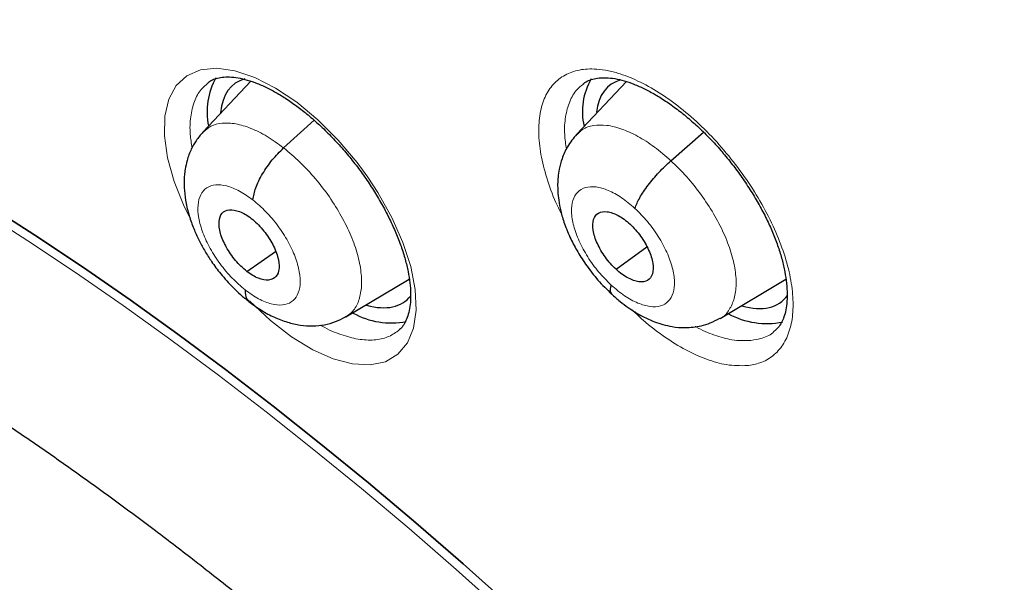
# Model space of a CAD drawing. Header units: millimetres. Extents: x 8 to 2230, y 12 to 2204.
# Tile 143 of 163: x 2051.73 to 2062.43, y 856.56 to 862.68. Entities that reach past the tile are written whole.
import ezdxf

# ---------------------------------------------------------------- set-up
doc = ezdxf.new("R2010")
doc.units = ezdxf.units.MM

msp = doc.modelspace()

# ---------------------------------------------------------------- linework, layer by layer
at = {"color": 7, "linetype": 'Continuous', "lineweight": 30}
for p, q in [((2054.242, 862.008), (2053.721, 861.457)), ((2058.325, 862.004), (2057.785, 861.433)), ((2054.597, 861.284), (2054.929, 861.585)), ((2058.809, 861.145), (2059.164, 861.455)), ((2054.197, 859.942), (2054.508, 860.159)), ((2058.212, 859.965), (2058.547, 860.209)), ((2055.275, 859.447), (2055.964, 859.858)), ((2059.343, 859.43), (2060.059, 859.857)), ((2055.272, 859.45), (2055.261, 859.442))]:
    msp.add_line(p, q, dxfattribs=at)
at = {"color": 252, "linetype": 'Continuous', "lineweight": 0, "flags": 128}
for points in [[(2053.576, 860.528), (2053.515, 860.649), (2053.407, 860.918), (2053.334, 861.175), (2053.3, 861.415), (2053.305, 861.63), (2053.348, 861.814), (2053.429, 861.962), (2053.545, 862.069), (2053.693, 862.133), (2053.869, 862.151), (2054.067, 862.123), (2054.283, 862.05), (2054.51, 861.935), (2054.74, 861.78), (2054.969, 861.589), (2055.189, 861.369), (2055.395, 861.125), (2055.513, 860.965), (2055.621, 860.799), (2055.773, 860.528), (2055.894, 860.257), (2055.98, 859.994), (2056.029, 859.747), (2056.039, 859.522), (2056.011, 859.325), (2055.943, 859.164), (2055.84, 859.041), (2055.704, 858.961), (2055.538, 858.925), (2055.347, 858.936), (2055.137, 858.991), (2054.914, 859.091), (2054.684, 859.232), (2054.454, 859.41), (2054.23, 859.62), (2054.23, 859.62)], [(2051.3, 860.604), (2051.815, 860.274), (2052.333, 859.929), (2052.851, 859.57), (2053.37, 859.198), (2053.889, 858.813), (2054.408, 858.415), (2054.927, 858.004), (2055.445, 857.582), (2055.961, 857.147), (2056.475, 856.701), (2056.987, 856.244), (2057.497, 855.775), (2058.003, 855.297), (2058.506, 854.808), (2059.005, 854.31), (2059.5, 853.803), (2059.991, 853.287), (2060.476, 852.762), (2060.956, 852.229), (2061.429, 851.689), (2061.897, 851.142), (2062.358, 850.588), (2062.813, 850.027)]]:
    msp.add_lwpolyline(points, dxfattribs=at)
at = {"color": 7, "linetype": 'Continuous', "lineweight": 30, "flags": 128}
for points in [[(2051.375, 860.666), (2051.891, 860.335), (2052.408, 859.991), (2052.927, 859.632), (2053.446, 859.26), (2053.965, 858.875), (2054.484, 858.477), (2055.003, 858.066), (2055.52, 857.643), (2056.036, 857.209), (2056.551, 856.763), (2057.063, 856.305), (2057.572, 855.837), (2058.079, 855.359), (2058.582, 854.87), (2059.081, 854.372), (2059.576, 853.864), (2060.066, 853.348), (2060.552, 852.824), (2061.031, 852.291), (2061.505, 851.751), (2061.973, 851.203), (2062.434, 850.649), (2062.889, 850.089)], [(2062.889, 850.089), (2062.434, 850.649), (2061.973, 851.203), (2061.505, 851.751), (2061.031, 852.291), (2060.552, 852.824), (2060.066, 853.348), (2059.576, 853.864), (2059.081, 854.372), (2058.582, 854.87), (2058.079, 855.359), (2057.572, 855.837), (2057.063, 856.305), (2056.551, 856.763), (2056.036, 857.209), (2055.52, 857.643), (2055.003, 858.066), (2054.484, 858.477), (2053.965, 858.875), (2053.446, 859.26), (2052.927, 859.632), (2052.408, 859.991), (2051.891, 860.335), (2051.375, 860.666)]]:
    msp.add_lwpolyline(points, dxfattribs=at)
at = {"color": 7, "linetype": 'Continuous', "lineweight": 30}
for centre, radius, start, end in [((2054.503, 861.681), 0.739, 150.2933, 192.3022), ((2058.56, 861.677), 0.714, 149.8935, 192.8532), ((2055.765, 860.231), 0.849, 240.8042, 281.2323), ((2059.852, 860.249), 0.874, 241.5047, 281.2471)]:
    msp.add_arc(centre, radius, start, end, dxfattribs=at)
for centre, major_axis, ratio, start_param, end_param in [((2054.99, 860.798), (-0.937, 1.175), 0.458087, 6.086402, 6.737689), ((2059.076, 860.788), (-0.937, 1.173), 0.458667, 6.086199, 6.716995), ((2054.99, 860.798), (-0.937, 1.175), 0.458087, 2.582288, 3.247805), ((2059.076, 860.788), (-0.937, 1.173), 0.458667, 2.578288, 3.27351)]:
    msp.add_ellipse(centre, major_axis=major_axis, ratio=ratio, start_param=start_param, end_param=end_param, dxfattribs=at)
for points, knots in [([(2091.276, 812.468), (2091.352, 812.528), (2091.502, 812.645), (2091.705, 812.812), (2091.885, 812.965), (2092.042, 813.104), (2092.188, 813.238), (2092.321, 813.363), (2092.441, 813.48), (2092.551, 813.59), (2092.662, 813.704), (2092.779, 813.827), (2092.894, 813.952), (2093.001, 814.072), (2093.099, 814.184), (2093.186, 814.287), (2093.287, 814.409), (2093.4, 814.548), (2093.526, 814.711), (2093.649, 814.875), (2093.771, 815.044), (2093.892, 815.217), (2094.011, 815.395), (2094.127, 815.575), (2094.24, 815.757), (2094.349, 815.941), (2094.46, 816.134), (2094.574, 816.343), (2094.696, 816.575), (2094.824, 816.835), (2094.97, 817.145), (2095.122, 817.496), (2095.273, 817.872), (2095.406, 818.233), (2095.521, 818.574), (2095.62, 818.888), (2095.686, 819.115), (2095.729, 819.269), (2095.757, 819.368), (2095.789, 819.488), (2095.825, 819.631), (2095.91, 819.976), (2096.028, 820.513), (2096.139, 821.146), (2096.215, 821.669), (2096.266, 822.082), (2096.308, 822.485), (2096.342, 822.879), (2096.367, 823.258), (2096.386, 823.613), (2096.398, 823.936), (2096.406, 824.224), (2096.409, 824.477), (2096.411, 824.692), (2096.41, 824.87), (2096.409, 824.998), (2096.408, 825.083), (2096.408, 825.142), (2096.406, 825.211), (2096.405, 825.304), (2096.402, 825.428), (2096.398, 825.582), (2096.392, 825.76), (2096.381, 826.036), (2096.362, 826.412), (2096.329, 826.899), (2096.286, 827.425), (2096.23, 827.991), (2096.16, 828.586), (2096.064, 829.307), (2095.935, 830.135), (2095.767, 831.063), (2095.589, 831.937), (2095.406, 832.757), (2095.22, 833.522), (2095.028, 834.264), (2094.83, 834.982), (2094.625, 835.685), (2094.371, 836.513), (2094.055, 837.486), (2093.661, 838.619), (2093.227, 839.789), (2092.752, 840.996), (2092.273, 842.149), (2091.796, 843.24), (2091.33, 844.265), (2090.836, 845.308), (2090.322, 846.354), (2089.749, 847.478), (2089.121, 848.665), (2088.436, 849.908), (2087.749, 851.11), (2087.062, 852.269), (2086.426, 853.31), (2085.843, 854.237), (2085.315, 855.058), (2084.778, 855.874), (2084.22, 856.705), (2083.615, 857.586), (2082.957, 858.521), (2082.243, 859.509), (2081.485, 860.532), (2080.682, 861.588), (2079.831, 862.676), (2079.035, 863.665), (2078.304, 864.552), (2077.649, 865.331), (2076.971, 866.121), (2076.271, 866.92), (2075.557, 867.717), (2074.843, 868.497), (2074.085, 869.308), (2073.293, 870.136), (2072.472, 870.973), (2071.689, 871.753), (2070.946, 872.476), (2070.244, 873.145), (2069.584, 873.761), (2069.039, 874.26), (2068.599, 874.657), (2068.26, 874.959), (2067.949, 875.234), (2067.674, 875.475), (2067.46, 875.661), (2067.3, 875.799), (2067.182, 875.9), (2067.058, 876.007), (2066.905, 876.138), (2066.708, 876.305), (2066.474, 876.502), (2066.207, 876.726), (2065.908, 876.973), (2065.577, 877.245), (2065.229, 877.528), (2064.878, 877.81), (2064.389, 878.198), (2063.775, 878.676), (2063.072, 879.211), (2062.437, 879.682), (2061.852, 880.108), (2061.265, 880.526), (2060.651, 880.955), (2059.998, 881.399), (2059.309, 881.857), (2058.593, 882.318), (2057.876, 882.767), (2057.181, 883.187), (2056.717, 883.462), (2056.485, 883.594), (2056.471, 883.602)], [0, 0, 0, 0, 0.0042077, 0.0082656, 0.0121942, 0.0159248, 0.0192828, 0.0222635, 0.025087, 0.0274445, 0.0301951, 0.0333074, 0.0363414, 0.0391559, 0.0417511, 0.0441273, 0.0462845, 0.0500415, 0.0536049, 0.057244, 0.060959, 0.0647457, 0.0685605, 0.0723922, 0.0762278, 0.0800446, 0.0838669, 0.0880517, 0.0927157, 0.0978595, 0.1034175, 0.1108565, 0.1178811, 0.1244908, 0.1306551, 0.136254, 0.141145, 0.1425561, 0.1442438, 0.1463224, 0.1487919, 0.151607, 0.164055, 0.1758629, 0.1825868, 0.189083, 0.1953511, 0.2013911, 0.2071965, 0.2125514, 0.217349, 0.2215892, 0.2252718, 0.2283967, 0.2309638, 0.232973, 0.2338958, 0.2346271, 0.2355301, 0.2368686, 0.2386424, 0.2408517, 0.2434653, 0.2462327, 0.2525492, 0.25933, 0.266575, 0.274284, 0.28244, 0.2906031, 0.303052, 0.3150371, 0.3265577, 0.3364509, 0.3459731, 0.3551243, 0.3639047, 0.3723252, 0.3807252, 0.3938239, 0.4072503, 0.4210066, 0.4350949, 0.4495177, 0.4610865, 0.4728647, 0.4848539, 0.4969042, 0.50868, 0.5232519, 0.5373587, 0.5509994, 0.5641721, 0.5768748, 0.586525, 0.5958834, 0.6050539, 0.614582, 0.6245464, 0.6355915, 0.6471277, 0.6591551, 0.6716742, 0.6846853, 0.6981888, 0.707561, 0.7171571, 0.7269774, 0.7370222, 0.7472853, 0.7573912, 0.7671239, 0.7789713, 0.7902141, 0.8008515, 0.8108829, 0.8203077, 0.8291254, 0.8373355, 0.8420902, 0.8466142, 0.8507949, 0.8544312, 0.8575189, 0.8592433, 0.8607325, 0.8621693, 0.8641563, 0.8667408, 0.8699231, 0.8733271, 0.8772235, 0.8816128, 0.8862861, 0.890855, 0.8953109, 0.9053658, 0.9147908, 0.9226729, 0.9300628, 0.9375455, 0.9454494, 0.9539496, 0.9628899, 0.9722711, 0.9818121, 0.9908807, 0.9994521, 1, 1, 1, 1]), ([(2048.207, 876.227), (2048.32, 876.162), (2048.646, 875.972), (2049.188, 875.649), (2049.833, 875.253), (2050.481, 874.844), (2051.13, 874.422), (2051.781, 873.987), (2052.433, 873.54), (2053.086, 873.081), (2053.74, 872.61), (2054.394, 872.127), (2055.048, 871.633), (2055.702, 871.127), (2056.356, 870.61), (2057.008, 870.082), (2057.66, 869.543), (2058.311, 868.993), (2058.96, 868.433), (2059.608, 867.863), (2060.253, 867.283), (2060.896, 866.694), (2061.537, 866.095), (2062.175, 865.487), (2062.81, 864.87), (2063.441, 864.244), (2064.069, 863.61), (2064.693, 862.967), (2065.312, 862.317), (2065.928, 861.659), (2066.539, 860.993), (2067.145, 860.321), (2067.746, 859.642), (2068.341, 858.956), (2068.931, 858.264), (2069.515, 857.565), (2070.093, 856.862), (2070.665, 856.152), (2071.23, 855.438), (2071.788, 854.718), (2072.34, 853.995), (2072.884, 853.266), (2073.42, 852.534), (2073.949, 851.799), (2074.471, 851.059), (2074.984, 850.317), (2075.488, 849.572), (2075.985, 848.825), (2076.472, 848.075), (2076.951, 847.324), (2077.42, 846.571), (2077.881, 845.816), (2078.331, 845.061), (2078.773, 844.305), (2079.204, 843.549), (2079.625, 842.793), (2080.036, 842.037), (2080.437, 841.282), (2080.827, 840.528), (2081.207, 839.775), (2081.576, 839.023), (2081.933, 838.274), (2082.28, 837.526), (2082.616, 836.781), (2082.94, 836.039), (2083.252, 835.3), (2083.553, 834.564), (2083.843, 833.832), (2084.12, 833.104), (2084.385, 832.381), (2084.639, 831.662), (2084.88, 830.947), (2085.109, 830.238), (2085.325, 829.535), (2085.53, 828.837), (2085.721, 828.145), (2085.9, 827.46), (2086.067, 826.781), (2086.221, 826.11), (2086.362, 825.445), (2086.49, 824.788), (2086.605, 824.139), (2086.708, 823.497), (2086.798, 822.864), (2086.874, 822.24), (2086.938, 821.624), (2086.989, 821.018), (2087.027, 820.42), (2087.052, 819.832), (2087.064, 819.254), (2087.064, 818.686), (2087.05, 818.128), (2087.024, 817.581), (2086.984, 817.044), (2086.932, 816.518), (2086.867, 816.004), (2086.79, 815.5), (2086.699, 815.008), (2086.597, 814.527), (2086.481, 814.058), (2086.353, 813.601), (2086.213, 813.156), (2086.06, 812.723), (2085.895, 812.303), (2085.717, 811.895), (2085.527, 811.499), (2085.325, 811.116), (2085.11, 810.746), (2084.884, 810.389), (2084.645, 810.045), (2084.394, 809.715), (2084.13, 809.397), (2083.856, 809.093), (2083.568, 808.804), (2083.361, 808.608), (2083.248, 808.512), (2083.237, 808.504)], [0, 0, 0, 0, 0.004666, 0.013525, 0.022386, 0.031248, 0.040111, 0.048976, 0.057841, 0.066707, 0.075574, 0.084443, 0.093312, 0.102182, 0.111052, 0.119924, 0.128796, 0.137669, 0.146543, 0.155417, 0.164292, 0.173167, 0.182043, 0.19092, 0.199797, 0.208674, 0.217552, 0.22643, 0.235308, 0.244187, 0.253065, 0.261944, 0.270824, 0.279703, 0.288583, 0.297462, 0.306342, 0.315222, 0.324102, 0.332981, 0.341861, 0.350741, 0.35962, 0.3685, 0.377379, 0.386258, 0.395137, 0.404015, 0.412893, 0.421771, 0.430649, 0.439526, 0.448402, 0.457279, 0.466154, 0.47503, 0.483904, 0.492778, 0.501652, 0.510525, 0.519397, 0.528268, 0.537138, 0.546008, 0.554877, 0.563745, 0.572611, 0.581477, 0.590342, 0.599206, 0.608069, 0.61693, 0.62579, 0.634649, 0.643507, 0.652364, 0.661219, 0.670073, 0.678925, 0.687776, 0.696626, 0.705475, 0.714322, 0.723168, 0.732013, 0.740858, 0.749701, 0.758543, 0.767386, 0.776228, 0.78507, 0.793912, 0.802755, 0.8116, 0.820446, 0.829295, 0.838147, 0.847003, 0.855864, 0.864731, 0.873605, 0.882487, 0.891378, 0.90028, 0.909194, 0.918121, 0.927061, 0.936017, 0.944988, 0.953975, 0.962977, 0.971994, 0.981025, 0.990068, 0.99912, 1, 1, 1, 1]), ([(2053.775, 861.992), (2053.786, 862.001), (2053.812, 862.021), (2053.861, 862.04), (2053.928, 862.054), (2054.007, 862.057), (2054.099, 862.047), (2054.2, 862.024), (2054.309, 861.987), (2054.424, 861.936), (2054.542, 861.872), (2054.664, 861.795), (2054.786, 861.705), (2054.91, 861.604), (2055.034, 861.491), (2055.156, 861.367), (2055.274, 861.235), (2055.386, 861.096), (2055.491, 860.953), (2055.587, 860.807), (2055.674, 860.658), (2055.751, 860.509), (2055.819, 860.36), (2055.876, 860.214), (2055.92, 860.073), (2055.952, 859.94), (2055.972, 859.816), (2055.98, 859.704), (2055.977, 859.603), (2055.964, 859.514), (2055.942, 859.437), (2055.912, 859.374), (2055.879, 859.326), (2055.853, 859.305), (2055.842, 859.295)], [0, 0, 0, 0, 0.025827, 0.058635, 0.089484, 0.122348, 0.154176, 0.185656, 0.217037, 0.248354, 0.279565, 0.310389, 0.341307, 0.372701, 0.404483, 0.436531, 0.468703, 0.500815, 0.532746, 0.564311, 0.595847, 0.627646, 0.659603, 0.691552, 0.723316, 0.754757, 0.785772, 0.816031, 0.846478, 0.87723, 0.908376, 0.940161, 0.973161, 1, 1, 1, 1]), ([(2057.851, 861.976), (2057.866, 861.988), (2057.897, 862.011), (2057.956, 862.033), (2058.026, 862.046), (2058.106, 862.049), (2058.196, 862.039), (2058.298, 862.016), (2058.406, 861.979), (2058.521, 861.928), (2058.641, 861.864), (2058.766, 861.785), (2058.892, 861.694), (2059.019, 861.591), (2059.143, 861.478), (2059.264, 861.356), (2059.38, 861.225), (2059.49, 861.088), (2059.595, 860.944), (2059.692, 860.796), (2059.78, 860.645), (2059.858, 860.496), (2059.924, 860.349), (2059.977, 860.206), (2060.019, 860.069), (2060.049, 859.936), (2060.067, 859.811), (2060.074, 859.695), (2060.07, 859.591), (2060.056, 859.502), (2060.033, 859.429), (2060.002, 859.368), (2059.97, 859.323), (2059.944, 859.303), (2059.934, 859.295)], [0, 0, 0, 0, 0.031911, 0.065661, 0.097054, 0.127093, 0.15905, 0.190088, 0.220533, 0.251326, 0.282546, 0.314122, 0.345931, 0.377835, 0.409676, 0.441247, 0.472594, 0.504329, 0.536406, 0.56867, 0.600903, 0.632882, 0.664439, 0.695466, 0.726363, 0.757783, 0.78941, 0.82097, 0.852202, 0.882983, 0.913394, 0.943898, 0.977732, 1, 1, 1, 1]), ([(2039.274, 860.836), (2039.324, 860.876), (2039.444, 860.971), (2039.646, 861.104), (2039.878, 861.239), (2040.122, 861.359), (2040.376, 861.465), (2040.639, 861.556), (2040.911, 861.632), (2041.192, 861.695), (2041.482, 861.743), (2041.781, 861.778), (2042.089, 861.8), (2042.407, 861.808), (2042.733, 861.802), (2043.069, 861.782), (2043.413, 861.749), (2043.767, 861.702), (2044.128, 861.641), (2044.499, 861.566), (2044.877, 861.478), (2045.263, 861.375), (2045.657, 861.258), (2046.058, 861.127), (2046.465, 860.981), (2046.88, 860.822), (2047.3, 860.649), (2047.726, 860.461), (2048.158, 860.26), (2048.594, 860.045), (2049.035, 859.816), (2049.481, 859.574), (2049.93, 859.319), (2050.383, 859.05), (2050.838, 858.768), (2051.297, 858.473), (2051.757, 858.166), (2052.219, 857.846), (2052.683, 857.514), (2053.139, 857.176), (2053.467, 856.926), (2053.639, 856.792), (2053.665, 856.772)], [0, 0, 0, 0, 0.0204092, 0.0488353, 0.0771223, 0.1051384, 0.1327984, 0.1600667, 0.1869469, 0.2134683, 0.2396733, 0.2656088, 0.2913207, 0.3168514, 0.3422384, 0.367514, 0.3927057, 0.4178365, 0.4429251, 0.467987, 0.4930346, 0.518078, 0.5431227, 0.5681751, 0.5932403, 0.6183221, 0.6434232, 0.6685456, 0.6936905, 0.7188586, 0.7440501, 0.769265, 0.7945028, 0.8197632, 0.8450453, 0.8703483, 0.8956714, 0.9210136, 0.9463739, 0.9717513, 0.9958166, 1, 1, 1, 1]), ([(2053.72, 861.456), (2053.694, 861.426), (2053.645, 861.369), (2053.587, 861.265), (2053.548, 861.159), (2053.527, 861.063), (2053.518, 860.991), (2053.513, 860.914), (2053.516, 860.812), (2053.535, 860.677), (2053.572, 860.532), (2053.622, 860.395), (2053.679, 860.272), (2053.742, 860.158), (2053.818, 860.039), (2053.918, 859.906), (2054.026, 859.786), (2054.13, 859.686), (2054.188, 859.64), (2054.219, 859.615)], [0, 0, 0, 0, 0.061329, 0.114653, 0.179698, 0.227392, 0.258503, 0.28511, 0.34302, 0.4141, 0.490523, 0.558205, 0.617587, 0.67461, 0.732418, 0.805577, 0.894447, 0.945053, 1, 1, 1, 1]), ([(2057.784, 861.433), (2057.748, 861.39), (2057.683, 861.31), (2057.626, 861.178), (2057.595, 861.065), (2057.581, 860.971), (2057.576, 860.889), (2057.578, 860.806), (2057.588, 860.71), (2057.61, 860.592), (2057.652, 860.451), (2057.714, 860.302), (2057.796, 860.148), (2057.895, 859.997), (2058.017, 859.839), (2058.113, 859.745), (2058.164, 859.696)], [0, 0, 0, 0, 0.093466, 0.170864, 0.23232, 0.278357, 0.318724, 0.361152, 0.413828, 0.4764, 0.551534, 0.641364, 0.718468, 0.803868, 0.897574, 1, 1, 1, 1]), ([(2054.262, 860.719), (2054.27, 860.762), (2054.286, 860.847), (2054.364, 861.002), (2054.47, 861.157), (2054.555, 861.242), (2054.597, 861.284)], [0, 0, 0, 0, 0.248474, 0.499472, 0.750493, 1, 1, 1, 1]), ([(2058.417, 860.627), (2058.432, 860.664), (2058.462, 860.738), (2058.557, 860.878), (2058.677, 861.022), (2058.765, 861.104), (2058.809, 861.145)], [0, 0, 0, 0, 0.248397, 0.499443, 0.750528, 1, 1, 1, 1]), ([(2054.197, 859.942), (2054.175, 859.96), (2054.133, 859.995), (2054.053, 860.083), (2053.968, 860.206), (2053.902, 860.359), (2053.887, 860.491), (2053.921, 860.584), (2054.003, 860.621), (2054.097, 860.604), (2054.181, 860.565), (2054.224, 860.534), (2054.245, 860.518)], [0, 0, 0, 0, 0.062835, 0.125529, 0.250811, 0.375518, 0.5, 0.624482, 0.749189, 0.874471, 0.937165, 1, 1, 1, 1]), ([(2058.212, 859.965), (2058.191, 859.985), (2058.15, 860.025), (2058.076, 860.12), (2058.002, 860.246), (2057.955, 860.394), (2057.96, 860.512), (2058.014, 860.586), (2058.112, 860.599), (2058.214, 860.564), (2058.3, 860.511), (2058.343, 860.474), (2058.364, 860.456)], [0, 0, 0, 0, 0.062835, 0.125528, 0.250809, 0.375517, 0.5, 0.624483, 0.74919, 0.874472, 0.937165, 1, 1, 1, 1]), ([(2054.245, 860.518), (2054.266, 860.5), (2054.309, 860.465), (2054.388, 860.377), (2054.474, 860.254), (2054.54, 860.101), (2054.555, 859.969), (2054.521, 859.876), (2054.439, 859.839), (2054.344, 859.855), (2054.261, 859.895), (2054.218, 859.926), (2054.197, 859.942)], [0, 0, 0, 0, 0.062835, 0.125529, 0.250811, 0.375518, 0.500001, 0.624483, 0.749189, 0.874471, 0.937165, 1, 1, 1, 1]), ([(2058.364, 860.456), (2058.384, 860.435), (2058.426, 860.395), (2058.499, 860.301), (2058.573, 860.174), (2058.621, 860.026), (2058.616, 859.908), (2058.562, 859.835), (2058.464, 859.821), (2058.362, 859.856), (2058.276, 859.909), (2058.233, 859.946), (2058.212, 859.965)], [0, 0, 0, 0, 0.062835, 0.125529, 0.25081, 0.375518, 0.500001, 0.624484, 0.749191, 0.874472, 0.937165, 1, 1, 1, 1]), ([(2054.18, 859.741), (2054.18, 859.704), (2054.179, 859.648), (2054.212, 859.629), (2054.223, 859.622)], [0, 0, 0, 0, 0.663156, 1, 1, 1, 1]), ([(2058.159, 859.793), (2058.151, 859.762), (2058.14, 859.718), (2058.162, 859.706), (2058.168, 859.703)], [0, 0, 0, 0, 0.712195, 1, 1, 1, 1]), ([(2054.218, 859.616), (2054.263, 859.582), (2054.353, 859.516), (2054.495, 859.441), (2054.637, 859.387), (2054.777, 859.355), (2054.913, 859.346), (2055.041, 859.359), (2055.161, 859.391), (2055.234, 859.43), (2055.269, 859.449)], [0, 0, 0, 0, 0.13486, 0.267435, 0.397847, 0.525735, 0.6505, 0.77149, 0.888125, 1, 1, 1, 1]), ([(2058.163, 859.697), (2058.194, 859.669), (2058.252, 859.616), (2058.366, 859.532), (2058.491, 859.455), (2058.617, 859.398), (2058.722, 859.363), (2058.834, 859.338), (2058.976, 859.326), (2059.116, 859.343), (2059.242, 859.381), (2059.306, 859.416), (2059.339, 859.434)], [0, 0, 0, 0, 0.0868543, 0.166846, 0.3056811, 0.4149919, 0.4929578, 0.5719065, 0.6812117, 0.823223, 0.9072547, 1, 1, 1, 1]), ([(2053.665, 856.772), (2053.746, 856.708), (2053.983, 856.523), (2054.375, 856.207), (2054.84, 855.822), (2055.304, 855.427), (2055.766, 855.021), (2056.227, 854.605), (2056.686, 854.179), (2057.142, 853.745), (2057.595, 853.301), (2058.046, 852.848), (2058.492, 852.388), (2058.935, 851.919), (2059.373, 851.443), (2059.807, 850.96), (2060.235, 850.47), (2060.659, 849.974), (2061.076, 849.472), (2061.487, 848.964), (2061.892, 848.451), (2062.29, 847.934), (2062.681, 847.412), (2063.065, 846.887), (2063.441, 846.358), (2063.809, 845.826), (2064.168, 845.291), (2064.519, 844.755), (2064.862, 844.217), (2065.195, 843.677), (2065.518, 843.137), (2065.832, 842.596), (2066.136, 842.056), (2066.43, 841.516), (2066.714, 840.978), (2066.986, 840.44), (2067.249, 839.905), (2067.5, 839.372), (2067.74, 838.842), (2067.968, 838.315), (2068.185, 837.792), (2068.391, 837.274), (2068.584, 836.76), (2068.766, 836.251), (2068.935, 835.747), (2069.093, 835.25), (2069.238, 834.759), (2069.371, 834.275), (2069.491, 833.798), (2069.6, 833.329), (2069.695, 832.869), (2069.779, 832.416), (2069.849, 831.973), (2069.908, 831.539), (2069.954, 831.115), (2069.988, 830.701), (2070.01, 830.297), (2070.02, 829.905), (2070.017, 829.523), (2070.004, 829.152), (2069.978, 828.794), (2069.941, 828.447), (2069.892, 828.112), (2069.833, 827.789), (2069.762, 827.479), (2069.681, 827.18), (2069.589, 826.895), (2069.486, 826.621), (2069.373, 826.36), (2069.249, 826.11), (2069.114, 825.873), (2068.967, 825.647), (2068.809, 825.433), (2068.64, 825.231), (2068.457, 825.041), (2068.299, 824.894), (2068.198, 824.815), (2068.167, 824.79)], [0, 0, 0, 0, 0.00708, 0.020534, 0.033994, 0.047461, 0.060933, 0.074412, 0.087895, 0.101384, 0.114876, 0.128373, 0.141872, 0.155375, 0.16888, 0.182388, 0.195897, 0.209408, 0.222919, 0.236431, 0.249944, 0.263456, 0.276967, 0.290478, 0.303987, 0.317494, 0.330999, 0.344502, 0.358001, 0.371497, 0.384989, 0.398477, 0.41196, 0.425438, 0.43891, 0.452376, 0.465836, 0.479288, 0.492732, 0.506168, 0.519596, 0.533014, 0.546422, 0.55982, 0.573207, 0.586582, 0.599946, 0.613297, 0.626635, 0.639961, 0.653273, 0.666573, 0.679859, 0.693134, 0.706397, 0.71965, 0.732895, 0.746134, 0.75937, 0.772606, 0.785847, 0.799098, 0.812368, 0.825665, 0.839, 0.852387, 0.86584, 0.879379, 0.893024, 0.906796, 0.920721, 0.93482, 0.949113, 0.96361, 0.978307, 0.99318, 1, 1, 1, 1])]:
    msp.add_open_spline(points, degree=3, knots=knots, dxfattribs=at)
at = {"color": 252, "linetype": 'Continuous', "lineweight": 0}
for points, knots in [([(2055.526, 883.511), (2056.515, 882.917), (2058.493, 881.729), (2061.5, 879.623), (2064.506, 877.298), (2067.493, 874.75), (2070.436, 872.005), (2073.312, 869.082), (2076.098, 866.005), (2078.773, 862.798), (2081.316, 859.485), (2083.707, 856.094), (2085.927, 852.649), (2087.959, 849.179), (2089.787, 845.711), (2091.396, 842.272), (2092.775, 838.887), (2093.911, 835.586), (2094.797, 832.392), (2095.425, 829.331), (2095.791, 826.427), (2095.891, 823.702), (2095.725, 821.179), (2095.294, 818.877), (2094.603, 816.811), (2093.649, 815.009), (2092.552, 813.55), (2091.666, 812.83), (2091.274, 812.511)], [0, 0, 0, 0, 0.038766, 0.077532, 0.116298, 0.155064, 0.19383, 0.232596, 0.271362, 0.310128, 0.348894, 0.387661, 0.426427, 0.465193, 0.503959, 0.542725, 0.581491, 0.620257, 0.659023, 0.697789, 0.736555, 0.775321, 0.814087, 0.852853, 0.891619, 0.930385, 0.969151, 1, 1, 1, 1]), ([(2059.64, 858.918), (2059.687, 858.926), (2059.791, 858.944), (2059.923, 859.019), (2060.033, 859.139), (2060.106, 859.3), (2060.141, 859.495), (2060.136, 859.72), (2060.092, 859.967), (2060.01, 860.231), (2059.892, 860.503), (2059.741, 860.776), (2059.564, 861.042), (2059.362, 861.293), (2059.144, 861.522), (2058.915, 861.723), (2058.681, 861.89), (2058.449, 862.018), (2058.254, 862.094), (2058.097, 862.131), (2057.947, 862.147), (2057.789, 862.134), (2057.634, 862.073), (2057.512, 861.967), (2057.425, 861.822), (2057.376, 861.639), (2057.366, 861.425), (2057.395, 861.185), (2057.464, 860.926), (2057.542, 860.714), (2057.606, 860.591), (2057.623, 860.558)], [0, 0, 0, 0, 0.02953, 0.066004, 0.102479, 0.138994, 0.17551, 0.212041, 0.248572, 0.285088, 0.321603, 0.358078, 0.394553, 0.430979, 0.467406, 0.503799, 0.540192, 0.57658, 0.612968, 0.635636, 0.658304, 0.694804, 0.731304, 0.767803, 0.804303, 0.840826, 0.87735, 0.91388, 0.950409, 0.986914, 1, 1, 1, 1]), ([(2053.778, 861.99), (2053.75, 861.968), (2053.687, 861.917), (2053.622, 861.792), (2053.582, 861.627), (2053.574, 861.456), (2053.594, 861.335), (2053.602, 861.286)], [0, 0, 0, 0, 0.167656, 0.391994, 0.622835, 0.847047, 1, 1, 1, 1]), ([(2057.672, 861.271), (2057.664, 861.325), (2057.646, 861.452), (2057.658, 861.627), (2057.703, 861.791), (2057.769, 861.909), (2057.831, 861.956), (2057.854, 861.974)], [0, 0, 0, 0, 0.171149, 0.401114, 0.631079, 0.860887, 1, 1, 1, 1]), ([(2053.722, 861.455), (2053.749, 861.478), (2053.805, 861.53), (2053.927, 861.559), (2054.074, 861.552), (2054.24, 861.502), (2054.416, 861.416), (2054.537, 861.328), (2054.597, 861.284)], [0, 0, 0, 0, 0.148752, 0.318931, 0.489131, 0.659392, 0.82958, 1, 1, 1, 1]), ([(2057.788, 861.429), (2057.807, 861.449), (2057.854, 861.499), (2057.964, 861.533), (2058.108, 861.536), (2058.272, 861.495), (2058.447, 861.415), (2058.63, 861.3), (2058.749, 861.196), (2058.809, 861.145)], [0, 0, 0, 0, 0.1002077, 0.2500156, 0.3999499, 0.5499038, 0.6999106, 0.8498523, 1, 1, 1, 1]), ([(2054.597, 861.284), (2054.657, 861.234), (2054.776, 861.135), (2054.945, 860.952), (2055.098, 860.753), (2055.229, 860.543), (2055.333, 860.331), (2055.406, 860.124), (2055.444, 859.932), (2055.448, 859.76), (2055.417, 859.616), (2055.36, 859.508), (2055.299, 859.468), (2055.272, 859.45)], [0, 0, 0, 0, 0.092809, 0.185491, 0.278213, 0.370903, 0.46358, 0.55618, 0.64873, 0.741403, 0.834075, 0.926625, 1, 1, 1, 1]), ([(2058.809, 861.145), (2058.867, 861.088), (2058.983, 860.975), (2059.14, 860.777), (2059.276, 860.57), (2059.387, 860.357), (2059.467, 860.149), (2059.513, 859.953), (2059.523, 859.777), (2059.498, 859.626), (2059.437, 859.511), (2059.384, 859.444), (2059.343, 859.43), (2059.343, 859.43)], [0, 0, 0, 0, 0.100066, 0.199995, 0.299967, 0.399904, 0.499828, 0.599668, 0.699455, 0.799373, 0.899292, 0.999079, 1, 1, 1, 1]), ([(2054.18, 859.741), (2054.132, 859.782), (2054.035, 859.864), (2053.904, 860.021), (2053.795, 860.19), (2053.714, 860.362), (2053.668, 860.525), (2053.66, 860.668), (2053.69, 860.781), (2053.756, 860.857), (2053.854, 860.89), (2053.976, 860.877), (2054.116, 860.823), (2054.214, 860.754), (2054.262, 860.719)], [0, 0, 0, 0, 0.083336, 0.166671, 0.250005, 0.333339, 0.416674, 0.500003, 0.583336, 0.666668, 0.750003, 0.833337, 0.916667, 1, 1, 1, 1]), ([(2058.159, 859.793), (2058.112, 859.84), (2058.019, 859.933), (2057.9, 860.099), (2057.806, 860.271), (2057.746, 860.439), (2057.722, 860.592), (2057.737, 860.718), (2057.79, 860.81), (2057.876, 860.861), (2057.991, 860.867), (2058.125, 860.829), (2058.272, 860.75), (2058.368, 860.668), (2058.417, 860.627)], [0, 0, 0, 0, 0.083336, 0.166671, 0.250004, 0.333338, 0.416669, 0.500004, 0.583336, 0.666667, 0.750003, 0.833338, 0.916667, 1, 1, 1, 1]), ([(2054.262, 860.719), (2054.31, 860.678), (2054.407, 860.596), (2054.538, 860.439), (2054.647, 860.27), (2054.728, 860.098), (2054.774, 859.935), (2054.782, 859.792), (2054.752, 859.679), (2054.686, 859.603), (2054.588, 859.57), (2054.466, 859.583), (2054.326, 859.637), (2054.228, 859.706), (2054.18, 859.741)], [0, 0, 0, 0, 0.083333, 0.166663, 0.249998, 0.333332, 0.416664, 0.499997, 0.583327, 0.666661, 0.749995, 0.833329, 0.916664, 1, 1, 1, 1]), ([(2058.417, 860.627), (2058.464, 860.58), (2058.557, 860.487), (2058.676, 860.321), (2058.77, 860.149), (2058.83, 859.981), (2058.854, 859.829), (2058.839, 859.703), (2058.786, 859.611), (2058.7, 859.56), (2058.585, 859.553), (2058.451, 859.592), (2058.304, 859.67), (2058.207, 859.752), (2058.159, 859.793)], [0, 0, 0, 0, 0.0833328, 0.1666627, 0.2499974, 0.3333317, 0.4166643, 0.4999972, 0.5833267, 0.6666608, 0.7499952, 0.8333296, 0.9166637, 1, 1, 1, 1]), ([(2058.39, 859.521), (2058.429, 859.484), (2058.543, 859.374), (2058.74, 859.227), (2058.972, 859.082), (2059.199, 858.981), (2059.429, 858.915), (2059.566, 858.917), (2059.64, 858.918)], [0, 0, 0, 0, 0.091446, 0.26648, 0.441514, 0.616572, 0.791631, 1, 1, 1, 1]), ([(2054.999, 859.358), (2055.005, 859.354), (2055.081, 859.307), (2055.221, 859.252), (2055.411, 859.199), (2055.582, 859.191), (2055.73, 859.22), (2055.805, 859.271), (2055.841, 859.296)], [0, 0, 0, 0, 0.0186218, 0.2205208, 0.416917, 0.6190223, 0.8155844, 1, 1, 1, 1]), ([(2059.679, 859.191), (2059.612, 859.189), (2059.489, 859.186), (2059.283, 859.247), (2059.147, 859.3), (2059.076, 859.343), (2059.074, 859.344)], [0, 0, 0, 0, 0.370381, 0.681539, 0.992695, 1, 1, 1, 1]), ([(2059.935, 859.294), (2059.933, 859.292), (2059.899, 859.254), (2059.814, 859.216), (2059.721, 859.198), (2059.679, 859.191)], [0, 0, 0, 0, 0.026766, 0.564595, 1, 1, 1, 1])]:
    msp.add_open_spline(points, degree=3, knots=knots, dxfattribs=at)

doc.saveas('drawing.dxf')
